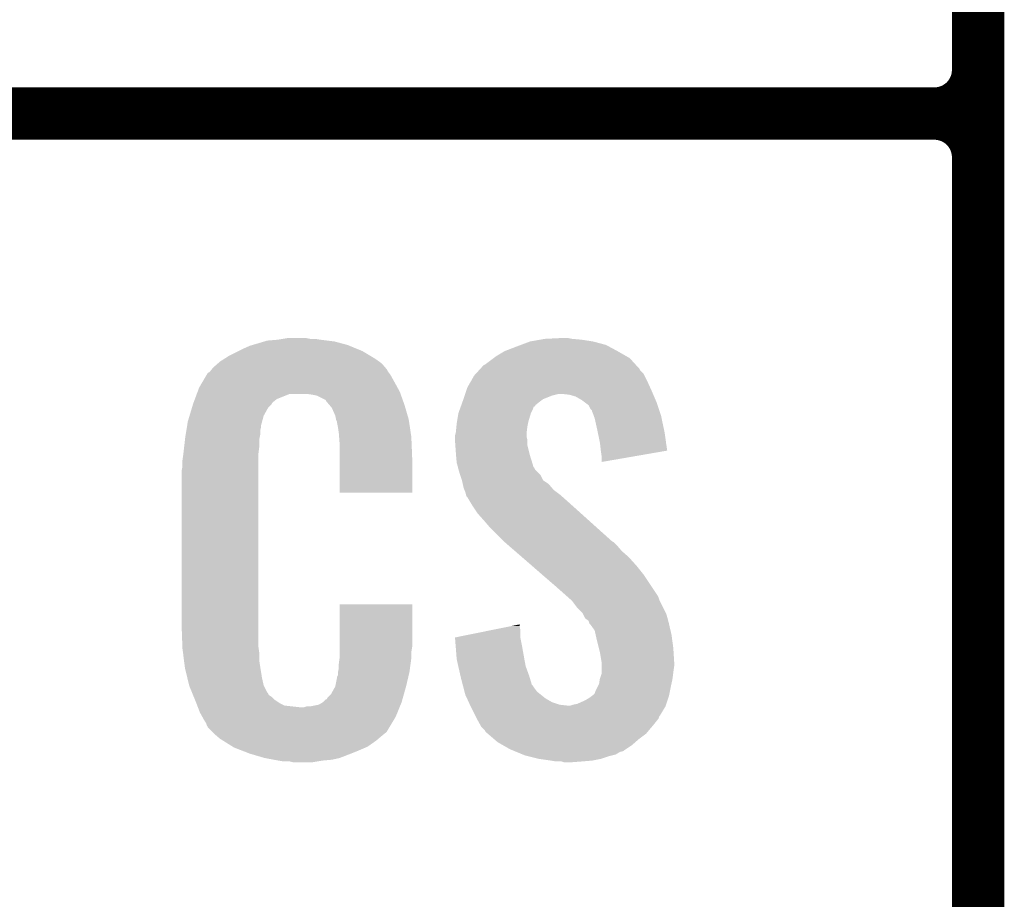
# Model space of a CAD drawing. Extents: x -0.05 to 0.95, y -0.15 to 1.54.
# Tile 17 of 45: x 0.05 to 0.16, y 0.46 to 0.56. Entities that reach past the tile are written whole.
import ezdxf

# ---------------------------------------------------------------- set-up
doc = ezdxf.new("R2010")
doc.units = 0
doc.layers.add('ACCEL_35_CLICK_V101_GTO', color=14, linetype='CONTINUOUS')

msp = doc.modelspace()

# ---------------------------------------------------------------- linework, layer by layer
at = {"layer": 'ACCEL_35_CLICK_V101_GTO', "const_width": 0.006}
for points in [[(0.158, -0.022), (0.158, 0.722)], [(0.158, 0.555), (0.158, 0.645)], [(-0.05, 0.55), (0.153, 0.55)], [(-0.05, 0.55), (0.153, 0.55)], [(0.158, 0.455), (0.158, 0.545)]]:
    msp.add_lwpolyline(points, dxfattribs=at)
for points in [[(0.153, 0.55, 0.414214), (0.158, 0.555)], [(0.158, 0.545, 0.414214), (0.153, 0.55)], [(0.158, 0.545, 0.414214), (0.153, 0.55)]]:
    msp.add_lwpolyline(points, format="xyb", dxfattribs=at)
at = {"layer": 'ACCEL_35_CLICK_V101_GTO'}
for points in [[(0.0784, 0.5242), (0.079, 0.5243), (0.0815, 0.5242), (0.081, 0.5243)], [(0.1084, 0.5242), (0.1104, 0.5243), (0.1115, 0.5242), (0.111, 0.5243)], [(0.0737, 0.523), (0.0746, 0.5234), (0.08701, 0.523), (0.08604, 0.5234)], [(0.0746, 0.5234), (0.07493, 0.5235), (0.08604, 0.5234), (0.0858, 0.5235)], [(0.07493, 0.5235), (0.07627, 0.5239), (0.0858, 0.5235), (0.0843, 0.5239)], [(0.07627, 0.5239), (0.0766, 0.524), (0.0843, 0.5239), (0.0835, 0.524)], [(0.0766, 0.524), (0.0778, 0.5241), (0.0835, 0.524), (0.0827, 0.5241)], [(0.0778, 0.5241), (0.0784, 0.5242), (0.0827, 0.5241), (0.0821, 0.5242)], [(0.1038, 0.5228), (0.1051, 0.5233), (0.1167, 0.5228), (0.11577, 0.5233)], [(0.1051, 0.5233), (0.10563, 0.5235), (0.11577, 0.5233), (0.1154, 0.5235)], [(0.10563, 0.5235), (0.1067, 0.5239), (0.1154, 0.5235), (0.1139, 0.5239)], [(0.1067, 0.5239), (0.10783, 0.5241), (0.1139, 0.5239), (0.1126, 0.5241)], [(0.10783, 0.5241), (0.1084, 0.5242), (0.1126, 0.5241), (0.1115, 0.5242)], [(0.07167, 0.5219), (0.0723, 0.5223), (0.089, 0.5219), (0.08833, 0.5223)], [(0.0723, 0.5223), (0.0733, 0.5228), (0.08833, 0.5223), (0.0875, 0.5228)], [(0.0733, 0.5228), (0.0737, 0.523), (0.0875, 0.5228), (0.08701, 0.523)], [(0.1016, 0.5213), (0.10253, 0.522), (0.11874, 0.5213), (0.1181, 0.522)], [(0.10253, 0.522), (0.1028, 0.5222), (0.1181, 0.522), (0.11775, 0.5222)], [(0.1028, 0.5222), (0.1038, 0.5228), (0.11775, 0.5222), (0.1167, 0.5228)], [(0.07024, 0.5207), (0.0704, 0.5209), (0.0903, 0.5207), (0.09013, 0.5209)], [(0.0704, 0.5209), (0.07097, 0.5214), (0.09013, 0.5209), (0.0897, 0.5214)], [(0.07097, 0.5214), (0.0712, 0.5216), (0.0897, 0.5214), (0.08942, 0.5216)], [(0.0712, 0.5216), (0.07167, 0.5219), (0.08942, 0.5216), (0.089, 0.5219)], [(0.10103, 0.5208), (0.1014, 0.5212), (0.1192, 0.5208), (0.11883, 0.5212)], [(0.1014, 0.5212), (0.1016, 0.5213), (0.11883, 0.5212), (0.11874, 0.5213)], [(0.06915, 0.5192), (0.06968, 0.5201), (0.0912, 0.5192), (0.0907, 0.5201)], [(0.06968, 0.5201), (0.0698, 0.5203), (0.0907, 0.5201), (0.09055, 0.5203)], [(0.0698, 0.5203), (0.07, 0.5204), (0.09055, 0.5203), (0.09047, 0.5204)], [(0.07, 0.5204), (0.07008, 0.5205), (0.09047, 0.5204), (0.0904, 0.5205)], [(0.07008, 0.5205), (0.07024, 0.5207), (0.0904, 0.5205), (0.0903, 0.5207)], [(0.09996, 0.5194), (0.1003, 0.52), (0.1201, 0.5194), (0.1198, 0.52)], [(0.1003, 0.52), (0.10048, 0.5202), (0.1198, 0.52), (0.1197, 0.5202)], [(0.10048, 0.5202), (0.10085, 0.5206), (0.1197, 0.5202), (0.1193, 0.5206)], [(0.10085, 0.5206), (0.10103, 0.5208), (0.1193, 0.5206), (0.1192, 0.5208)], [(0.0688, 0.5186), (0.06915, 0.5192), (0.09153, 0.5186), (0.0912, 0.5192)], [(0.0995, 0.5186), (0.09996, 0.5194), (0.12046, 0.5186), (0.1201, 0.5194)], [(0.06832, 0.5173), (0.06854, 0.5179), (0.0777, 0.5173), (0.0792, 0.5179)], [(0.06854, 0.5179), (0.06862, 0.5181), (0.09187, 0.5179), (0.0918, 0.5181)], [(0.06854, 0.5179), (0.06854, 0.5179), (0.0792, 0.5179), (0.0811, 0.5179)], [(0.06862, 0.5181), (0.0688, 0.5186), (0.0918, 0.5181), (0.09153, 0.5186)], [(0.0818, 0.5178), (0.0811, 0.5179), (0.09191, 0.5178), (0.09187, 0.5179)], [(0.0823, 0.5177), (0.0818, 0.5178), (0.09194, 0.5177), (0.09191, 0.5178)], [(0.0833, 0.5172), (0.0823, 0.5177), (0.09212, 0.5172), (0.09194, 0.5177)], [(0.09907, 0.5173), (0.0992, 0.5177), (0.1082, 0.5173), (0.1092, 0.5177)], [(0.0992, 0.5177), (0.09927, 0.5179), (0.1092, 0.5177), (0.11, 0.5179)], [(0.09927, 0.5179), (0.0994, 0.5183), (0.12077, 0.5179), (0.1206, 0.5183)], [(0.0994, 0.5183), (0.0995, 0.5186), (0.1206, 0.5183), (0.12046, 0.5186)], [(0.1112, 0.5178), (0.1103, 0.5179), (0.12081, 0.5178), (0.12077, 0.5179)], [(0.1119, 0.5176), (0.1112, 0.5178), (0.1209, 0.5176), (0.12081, 0.5178)], [(0.1126, 0.5172), (0.1119, 0.5176), (0.12107, 0.5172), (0.1209, 0.5176)], [(0.06798, 0.5163), (0.0681, 0.5167), (0.0767, 0.5163), (0.0771, 0.5167)], [(0.0681, 0.5167), (0.06817, 0.5169), (0.0771, 0.5167), (0.0772, 0.5169)], [(0.06817, 0.5169), (0.06832, 0.5173), (0.0772, 0.5169), (0.0777, 0.5173)], [(0.0834, 0.517), (0.0833, 0.5172), (0.09219, 0.517), (0.09212, 0.5172)], [(0.08366, 0.5167), (0.0834, 0.517), (0.0923, 0.5167), (0.09219, 0.517)], [(0.084, 0.5163), (0.08366, 0.5167), (0.09242, 0.5163), (0.0923, 0.5167)], [(0.09864, 0.5161), (0.09875, 0.5164), (0.107, 0.5161), (0.1071, 0.5164)], [(0.09875, 0.5164), (0.09879, 0.5165), (0.1071, 0.5164), (0.1073, 0.5165)], [(0.09879, 0.5165), (0.09882, 0.5166), (0.1073, 0.5165), (0.1073, 0.5166)], [(0.09882, 0.5166), (0.09896, 0.517), (0.1073, 0.5166), (0.1078, 0.517)], [(0.09896, 0.517), (0.099, 0.5171), (0.1078, 0.517), (0.10793, 0.5171)], [(0.099, 0.5171), (0.09907, 0.5173), (0.10793, 0.5171), (0.1082, 0.5173)], [(0.113, 0.5169), (0.1126, 0.5172), (0.1212, 0.5169), (0.12107, 0.5172)], [(0.1134, 0.5166), (0.113, 0.5169), (0.1213, 0.5166), (0.1212, 0.5169)], [(0.1136, 0.5162), (0.1134, 0.5166), (0.12143, 0.5162), (0.1213, 0.5166)], [(0.0675, 0.5147), (0.06771, 0.5154), (0.07601, 0.5147), (0.0762, 0.5154)], [(0.06771, 0.5154), (0.06798, 0.5163), (0.0762, 0.5154), (0.0767, 0.5163)], [(0.0844, 0.5154), (0.084, 0.5163), (0.09268, 0.5154), (0.09242, 0.5163)], [(0.08448, 0.515), (0.0844, 0.5154), (0.0928, 0.515), (0.09268, 0.5154)], [(0.09833, 0.5147), (0.0985, 0.5157), (0.1065, 0.5147), (0.1068, 0.5157)], [(0.0985, 0.5157), (0.09864, 0.5161), (0.1068, 0.5157), (0.107, 0.5161)], [(0.1138, 0.516), (0.1136, 0.5162), (0.1215, 0.516), (0.12143, 0.5162)], [(0.1138, 0.5159), (0.1138, 0.516), (0.12153, 0.5159), (0.1215, 0.516)], [(0.11399, 0.5154), (0.1138, 0.5159), (0.1217, 0.5154), (0.12153, 0.5159)], [(0.1141, 0.5151), (0.11399, 0.5154), (0.12176, 0.5151), (0.1217, 0.5154)], [(0.06734, 0.5137), (0.06741, 0.5141), (0.0758, 0.5137), (0.0759, 0.5141)], [(0.06741, 0.5141), (0.06744, 0.5143), (0.0759, 0.5141), (0.0759, 0.5143)], [(0.06744, 0.5143), (0.0675, 0.5147), (0.0759, 0.5143), (0.07601, 0.5147)], [(0.0845, 0.5149), (0.08448, 0.515), (0.09281, 0.5149), (0.0928, 0.515)], [(0.0846, 0.5147), (0.0845, 0.5149), (0.09284, 0.5147), (0.09281, 0.5149)], [(0.0846, 0.5146), (0.0846, 0.5147), (0.09286, 0.5146), (0.09284, 0.5147)], [(0.0847, 0.5141), (0.0846, 0.5146), (0.09294, 0.5141), (0.09286, 0.5146)], [(0.0848, 0.5134), (0.0847, 0.5141), (0.09304, 0.5134), (0.09294, 0.5141)], [(0.0982, 0.5135), (0.09827, 0.5142), (0.10631, 0.5135), (0.1064, 0.5142)], [(0.09827, 0.5142), (0.0983, 0.5145), (0.1064, 0.5142), (0.10646, 0.5145)], [(0.0983, 0.5145), (0.09833, 0.5147), (0.10646, 0.5145), (0.1065, 0.5147)], [(0.1143, 0.5142), (0.1141, 0.5151), (0.12195, 0.5142), (0.12176, 0.5151)], [(0.11445, 0.5135), (0.1143, 0.5142), (0.1221, 0.5135), (0.12195, 0.5142)], [(0.0672, 0.5128), (0.06726, 0.5132), (0.07572, 0.5128), (0.0758, 0.5132)], [(0.06726, 0.5132), (0.06734, 0.5137), (0.0758, 0.5132), (0.0758, 0.5137)], [(0.08483, 0.513), (0.0848, 0.5134), (0.0931, 0.513), (0.09304, 0.5134)], [(0.0849, 0.5121), (0.08483, 0.513), (0.09314, 0.5121), (0.0931, 0.513)], [(0.0981, 0.5131), (0.09817, 0.5134), (0.1063, 0.5131), (0.1063, 0.5134)], [(0.0981, 0.513), (0.0981, 0.5131), (0.1063, 0.513), (0.1063, 0.5131)], [(0.0981, 0.5126), (0.0981, 0.513), (0.1064, 0.5126), (0.1063, 0.513)], [(0.09817, 0.5134), (0.0982, 0.5135), (0.1063, 0.5134), (0.10631, 0.5135)], [(0.1147, 0.5123), (0.11445, 0.5135), (0.12227, 0.5123), (0.1221, 0.5135)], [(0.06701, 0.5111), (0.0671, 0.5119), (0.0756, 0.5111), (0.0757, 0.5119)], [(0.0671, 0.5119), (0.06719, 0.5127), (0.0757, 0.5119), (0.0757, 0.5127)], [(0.06719, 0.5127), (0.0672, 0.5128), (0.0757, 0.5127), (0.07572, 0.5128)], [(0.0849, 0.5106), (0.0849, 0.5121), (0.0932, 0.5106), (0.09314, 0.5121)], [(0.09814, 0.512), (0.0981, 0.5126), (0.1064, 0.512), (0.1064, 0.5126)], [(0.0982, 0.5112), (0.09814, 0.512), (0.1066, 0.5112), (0.1064, 0.512)], [(0.1148, 0.5114), (0.1147, 0.5123), (0.1224, 0.5114), (0.12227, 0.5123)], [(0.0669, 0.5103), (0.067, 0.511), (0.0756, 0.5103), (0.0756, 0.511)], [(0.067, 0.511), (0.06701, 0.5111), (0.0756, 0.511), (0.0756, 0.5111)], [(0.09823, 0.5108), (0.0982, 0.5112), (0.1067, 0.5108), (0.1066, 0.5112)], [(0.0983, 0.51), (0.09823, 0.5108), (0.10695, 0.51), (0.1067, 0.5108)], [(0.1149, 0.5107), (0.1148, 0.5114), (0.11836, 0.5107), (0.1224, 0.5114)], [(0.0668, 0.5091), (0.0669, 0.5096), (0.0756, 0.5091), (0.0756, 0.5096)], [(0.0669, 0.5096), (0.0669, 0.5103), (0.0756, 0.5096), (0.0756, 0.5103)], [(0.0849, 0.5066), (0.0849, 0.5106), (0.0932, 0.5066), (0.0932, 0.5106)], [(0.09844, 0.5095), (0.0983, 0.51), (0.1071, 0.5095), (0.10695, 0.51)], [(0.1149, 0.5101), (0.1149, 0.5107), (0.1149, 0.5101), (0.11836, 0.5107)], [(0.0668, 0.4914), (0.0668, 0.5091), (0.0756, 0.4914), (0.0756, 0.5091)], [(0.09846, 0.5094), (0.09844, 0.5095), (0.1072, 0.5094), (0.1071, 0.5095)], [(0.09852, 0.5092), (0.09846, 0.5094), (0.1073, 0.5092), (0.1072, 0.5094)], [(0.0986, 0.5089), (0.09852, 0.5092), (0.1076, 0.5089), (0.1073, 0.5092)], [(0.0987, 0.5086), (0.0986, 0.5089), (0.1079, 0.5086), (0.1076, 0.5089)], [(0.0989, 0.508), (0.0987, 0.5086), (0.1082, 0.508), (0.1079, 0.5086)], [(0.09899, 0.5076), (0.0989, 0.508), (0.1088, 0.5076), (0.1082, 0.508)], [(0.0991, 0.5071), (0.09899, 0.5076), (0.10923, 0.5071), (0.1088, 0.5076)], [(0.09918, 0.5069), (0.0991, 0.5071), (0.1094, 0.5069), (0.10923, 0.5071)], [(0.0993, 0.5066), (0.09918, 0.5069), (0.1098, 0.5066), (0.1094, 0.5069)], [(0.09938, 0.5063), (0.0993, 0.5066), (0.1102, 0.5063), (0.1098, 0.5066)], [(0.0994, 0.5062), (0.09938, 0.5063), (0.11031, 0.5062), (0.1102, 0.5063)], [(0.0995, 0.5061), (0.0994, 0.5062), (0.11042, 0.5061), (0.11031, 0.5062)], [(0.1001, 0.5051), (0.0995, 0.5061), (0.11154, 0.5051), (0.11042, 0.5061)], [(0.1007, 0.5042), (0.1001, 0.5051), (0.11254, 0.5042), (0.11154, 0.5051)], [(0.1015, 0.5033), (0.1007, 0.5042), (0.11354, 0.5033), (0.11254, 0.5042)], [(0.1021, 0.5026), (0.1015, 0.5033), (0.11432, 0.5026), (0.11354, 0.5033)], [(0.1037, 0.501), (0.1021, 0.5026), (0.1161, 0.501), (0.11432, 0.5026)], [(0.10382, 0.5009), (0.1037, 0.501), (0.1163, 0.5009), (0.1161, 0.501)], [(0.10416, 0.5006), (0.10382, 0.5009), (0.1166, 0.5006), (0.1163, 0.5009)], [(0.10497, 0.4999), (0.10416, 0.5006), (0.1172, 0.4999), (0.1166, 0.5006)], [(0.10578, 0.4992), (0.10497, 0.4999), (0.118, 0.4992), (0.1172, 0.4999)], [(0.10693, 0.4982), (0.10578, 0.4992), (0.1189, 0.4982), (0.118, 0.4992)], [(0.10808, 0.4972), (0.10693, 0.4982), (0.1197, 0.4972), (0.1189, 0.4982)], [(0.1097, 0.4958), (0.10808, 0.4972), (0.12063, 0.4958), (0.1197, 0.4972)], [(0.11083, 0.4948), (0.1097, 0.4958), (0.1213, 0.4948), (0.12063, 0.4958)], [(0.11105, 0.4946), (0.11083, 0.4948), (0.1214, 0.4946), (0.1213, 0.4948)], [(0.11139, 0.4943), (0.11105, 0.4946), (0.1215, 0.4943), (0.1214, 0.4946)], [(0.1115, 0.4942), (0.11139, 0.4943), (0.12155, 0.4942), (0.1215, 0.4943)], [(0.1121, 0.4934), (0.1115, 0.4942), (0.12195, 0.4934), (0.12155, 0.4942)], [(0.0849, 0.4889), (0.0849, 0.4938), (0.0932, 0.4889), (0.0932, 0.4938)], [(0.0849, 0.4938), (0.0849, 0.4938), (0.0932, 0.4938), (0.0849, 0.4938)], [(0.1127, 0.4928), (0.1121, 0.4934), (0.12225, 0.4928), (0.12195, 0.4934)], [(0.11275, 0.4927), (0.1127, 0.4928), (0.1223, 0.4927), (0.12225, 0.4928)], [(0.113, 0.4922), (0.11275, 0.4927), (0.12244, 0.4922), (0.1223, 0.4927)], [(0.1134, 0.4919), (0.113, 0.4922), (0.12252, 0.4919), (0.12244, 0.4922)], [(0.1135, 0.4916), (0.1134, 0.4919), (0.1226, 0.4916), (0.12252, 0.4919)], [(0.1136, 0.4915), (0.1135, 0.4916), (0.12262, 0.4915), (0.1226, 0.4916)], [(0.06689, 0.4889), (0.0668, 0.4914), (0.0756, 0.4889), (0.0756, 0.4914)], [(0.0981, 0.49), (0.10205, 0.4908), (0.1056, 0.49), (0.1056, 0.4908)], [(0.10205, 0.4908), (0.10452, 0.4913), (0.1056, 0.4908), (0.1055, 0.4913)], [(0.10452, 0.4913), (0.1055, 0.4915), (0.1055, 0.4913), (0.1055, 0.4915)], [(0.1141, 0.4908), (0.1136, 0.4915), (0.12278, 0.4908), (0.12262, 0.4915)], [(0.11421, 0.4903), (0.1141, 0.4908), (0.1229, 0.4903), (0.12278, 0.4908)], [(0.09811, 0.4899), (0.0981, 0.49), (0.1056, 0.4899), (0.1056, 0.49)], [(0.09819, 0.4889), (0.09811, 0.4899), (0.1058, 0.4889), (0.1056, 0.4899)], [(0.1143, 0.4899), (0.11421, 0.4903), (0.12295, 0.4899), (0.1229, 0.4903)], [(0.11457, 0.4888), (0.1143, 0.4899), (0.1231, 0.4888), (0.12295, 0.4899)], [(0.0669, 0.4887), (0.06689, 0.4889), (0.07563, 0.4887), (0.0756, 0.4889)], [(0.06697, 0.4882), (0.0669, 0.4887), (0.0757, 0.4882), (0.07563, 0.4887)], [(0.06708, 0.4873), (0.06697, 0.4882), (0.0757, 0.4873), (0.0757, 0.4882)], [(0.0849, 0.4883), (0.0849, 0.4889), (0.0931, 0.4883), (0.0932, 0.4889)], [(0.0849, 0.4878), (0.0849, 0.4883), (0.0931, 0.4878), (0.0931, 0.4883)], [(0.0983, 0.4875), (0.09819, 0.4889), (0.10605, 0.4875), (0.1058, 0.4889)], [(0.1147, 0.4883), (0.11457, 0.4888), (0.12313, 0.4883), (0.1231, 0.4888)], [(0.11488, 0.4872), (0.1147, 0.4883), (0.1232, 0.4872), (0.12313, 0.4883)], [(0.0672, 0.4864), (0.06708, 0.4873), (0.07584, 0.4864), (0.0757, 0.4873)], [(0.0848, 0.487), (0.08488, 0.4876), (0.09302, 0.487), (0.0931, 0.4876)], [(0.08488, 0.4876), (0.0849, 0.4878), (0.0931, 0.4876), (0.0931, 0.4878)], [(0.09848, 0.4867), (0.0983, 0.4875), (0.1062, 0.4867), (0.10605, 0.4875)], [(0.1149, 0.4871), (0.11488, 0.4872), (0.1232, 0.4871), (0.1232, 0.4872)], [(0.1149, 0.4867), (0.1149, 0.4871), (0.1232, 0.4867), (0.1232, 0.4871)], [(0.06745, 0.4854), (0.0672, 0.4864), (0.076, 0.4854), (0.07584, 0.4864)], [(0.0847, 0.486), (0.08472, 0.4861), (0.09288, 0.486), (0.0929, 0.4861)], [(0.0847, 0.4857), (0.0847, 0.486), (0.09281, 0.4857), (0.09288, 0.486)], [(0.08472, 0.4861), (0.0848, 0.4865), (0.0929, 0.4861), (0.09295, 0.4865)], [(0.0848, 0.4865), (0.0848, 0.487), (0.09295, 0.4865), (0.09302, 0.487)], [(0.09873, 0.4856), (0.09848, 0.4867), (0.1066, 0.4856), (0.1062, 0.4867)], [(0.1149, 0.486), (0.1149, 0.4867), (0.1231, 0.486), (0.1232, 0.4867)], [(0.1149, 0.4859), (0.1149, 0.486), (0.12309, 0.4859), (0.1231, 0.486)], [(0.06767, 0.4845), (0.06745, 0.4854), (0.0762, 0.4845), (0.076, 0.4854)], [(0.0844, 0.4844), (0.0846, 0.4854), (0.0925, 0.4844), (0.09274, 0.4854)], [(0.0846, 0.4855), (0.0847, 0.4857), (0.09276, 0.4855), (0.09281, 0.4857)], [(0.0846, 0.4854), (0.0846, 0.4855), (0.09274, 0.4854), (0.09276, 0.4855)], [(0.0988, 0.4853), (0.09873, 0.4856), (0.10669, 0.4853), (0.1066, 0.4856)], [(0.09898, 0.4846), (0.0988, 0.4853), (0.1069, 0.4846), (0.10669, 0.4853)], [(0.1146, 0.4847), (0.11468, 0.4852), (0.12289, 0.4847), (0.123, 0.4852)], [(0.11468, 0.4852), (0.1147, 0.4853), (0.123, 0.4852), (0.12301, 0.4853)], [(0.1147, 0.4853), (0.1149, 0.4859), (0.12301, 0.4853), (0.12309, 0.4859)], [(0.0677, 0.4844), (0.06767, 0.4845), (0.07625, 0.4844), (0.0762, 0.4845)], [(0.06799, 0.4837), (0.0677, 0.4844), (0.0766, 0.4837), (0.07625, 0.4844)], [(0.06803, 0.4836), (0.06799, 0.4837), (0.0767, 0.4836), (0.0766, 0.4837)], [(0.0839, 0.4835), (0.0844, 0.4844), (0.09225, 0.4835), (0.0925, 0.4844)], [(0.09901, 0.4845), (0.09898, 0.4846), (0.107, 0.4845), (0.1069, 0.4846)], [(0.09909, 0.4842), (0.09901, 0.4845), (0.1072, 0.4842), (0.107, 0.4845)], [(0.09919, 0.4838), (0.09909, 0.4842), (0.1075, 0.4838), (0.1072, 0.4842)], [(0.0993, 0.4834), (0.09919, 0.4838), (0.108, 0.4834), (0.1075, 0.4838)], [(0.1141, 0.4836), (0.1142, 0.4839), (0.12266, 0.4836), (0.12272, 0.4839)], [(0.1142, 0.4839), (0.1144, 0.4843), (0.12272, 0.4839), (0.1228, 0.4843)], [(0.1144, 0.4843), (0.1146, 0.4847), (0.1228, 0.4843), (0.12289, 0.4847)], [(0.06811, 0.4834), (0.06803, 0.4836), (0.0768, 0.4834), (0.0767, 0.4836)], [(0.06819, 0.4832), (0.06811, 0.4834), (0.0771, 0.4832), (0.0768, 0.4834)], [(0.06832, 0.4829), (0.06819, 0.4832), (0.0774, 0.4829), (0.0771, 0.4832)], [(0.0684, 0.4827), (0.06832, 0.4829), (0.0777, 0.4827), (0.0774, 0.4829)], [(0.06848, 0.4825), (0.0684, 0.4827), (0.078, 0.4825), (0.0777, 0.4827)], [(0.0825, 0.4823), (0.083, 0.4826), (0.09188, 0.4823), (0.092, 0.4826)], [(0.083, 0.4826), (0.0833, 0.4829), (0.092, 0.4826), (0.09208, 0.4829)], [(0.0834, 0.4829), (0.0835, 0.4831), (0.09208, 0.4829), (0.09214, 0.4831)], [(0.0835, 0.4831), (0.0839, 0.4835), (0.09214, 0.4831), (0.09225, 0.4835)], [(0.09949, 0.483), (0.0993, 0.4834), (0.1085, 0.483), (0.108, 0.4834)], [(0.09967, 0.4826), (0.09949, 0.483), (0.1092, 0.4826), (0.1085, 0.483)], [(0.09981, 0.4823), (0.09967, 0.4826), (0.1101, 0.4823), (0.1092, 0.4826)], [(0.1121, 0.4824), (0.113, 0.4828), (0.1223, 0.4824), (0.12243, 0.4828)], [(0.113, 0.4828), (0.1135, 0.4831), (0.12243, 0.4828), (0.12253, 0.4831)], [(0.1135, 0.4831), (0.11377, 0.4833), (0.12253, 0.4831), (0.1226, 0.4833)], [(0.11377, 0.4833), (0.1139, 0.4834), (0.1226, 0.4833), (0.12262, 0.4834)], [(0.1139, 0.4834), (0.1141, 0.4836), (0.12262, 0.4834), (0.12266, 0.4836)], [(0.06859, 0.4822), (0.06848, 0.4825), (0.0786, 0.4822), (0.078, 0.4825)], [(0.06867, 0.482), (0.06859, 0.4822), (0.0804, 0.482), (0.0786, 0.4822)], [(0.0689, 0.4814), (0.06867, 0.482), (0.09151, 0.4814), (0.09175, 0.482)], [(0.06918, 0.4809), (0.0689, 0.4814), (0.0913, 0.4809), (0.09151, 0.4814)], [(0.0808, 0.482), (0.0811, 0.4821), (0.09175, 0.482), (0.09179, 0.4821)], [(0.0815, 0.4821), (0.0825, 0.4823), (0.09179, 0.4821), (0.09188, 0.4823)], [(0.09986, 0.4822), (0.09981, 0.4823), (0.111, 0.4822), (0.1101, 0.4823)], [(0.09991, 0.4821), (0.09986, 0.4822), (0.1222, 0.4821), (0.12223, 0.4822)], [(0.1, 0.4819), (0.09991, 0.4821), (0.12208, 0.4819), (0.1222, 0.4821)], [(0.1004, 0.4811), (0.1, 0.4819), (0.1216, 0.4811), (0.12208, 0.4819)], [(0.1113, 0.4822), (0.1116, 0.4823), (0.12223, 0.4822), (0.12227, 0.4823)], [(0.1116, 0.4823), (0.1121, 0.4824), (0.12227, 0.4823), (0.1223, 0.4824)], [(0.0694, 0.4805), (0.06918, 0.4809), (0.09106, 0.4805), (0.0913, 0.4809)], [(0.0696, 0.4802), (0.0694, 0.4805), (0.09088, 0.4802), (0.09106, 0.4805)], [(0.10045, 0.481), (0.1004, 0.4811), (0.1215, 0.481), (0.1216, 0.4811)], [(0.1006, 0.4807), (0.10045, 0.481), (0.1214, 0.4807), (0.1215, 0.481)], [(0.10088, 0.4802), (0.1006, 0.4807), (0.121, 0.4802), (0.1214, 0.4807)], [(0.0697, 0.4799), (0.0696, 0.4802), (0.0907, 0.4799), (0.09088, 0.4802)], [(0.0698, 0.4798), (0.0697, 0.4799), (0.09064, 0.4798), (0.0907, 0.4799)], [(0.0698, 0.4797), (0.0698, 0.4798), (0.09058, 0.4797), (0.09064, 0.4798)], [(0.0701, 0.4794), (0.0698, 0.4797), (0.0904, 0.4794), (0.09058, 0.4797)], [(0.0703, 0.4792), (0.0701, 0.4794), (0.0903, 0.4792), (0.0904, 0.4794)], [(0.0705, 0.479), (0.0703, 0.4792), (0.09005, 0.479), (0.0903, 0.4792)], [(0.1011, 0.4798), (0.10088, 0.4802), (0.12067, 0.4798), (0.121, 0.4802)], [(0.1015, 0.4794), (0.1011, 0.4798), (0.12033, 0.4794), (0.12067, 0.4798)], [(0.1016, 0.4792), (0.1015, 0.4794), (0.12017, 0.4792), (0.12033, 0.4794)], [(0.10183, 0.479), (0.1016, 0.4792), (0.12, 0.479), (0.12017, 0.4792)], [(0.07073, 0.4788), (0.0705, 0.479), (0.0898, 0.4788), (0.09005, 0.479)], [(0.0712, 0.4784), (0.07073, 0.4788), (0.08933, 0.4784), (0.0898, 0.4788)], [(0.07152, 0.4782), (0.0712, 0.4784), (0.0891, 0.4782), (0.08933, 0.4784)], [(0.07264, 0.4775), (0.07152, 0.4782), (0.0881, 0.4775), (0.0891, 0.4782)], [(0.10253, 0.4784), (0.10183, 0.479), (0.1192, 0.4784), (0.12, 0.479)], [(0.103, 0.478), (0.10253, 0.4784), (0.11874, 0.478), (0.1192, 0.4784)], [(0.0728, 0.4774), (0.07264, 0.4775), (0.08787, 0.4774), (0.0881, 0.4775)], [(0.07409, 0.4769), (0.0728, 0.4774), (0.0867, 0.4769), (0.08787, 0.4774)], [(0.0746, 0.4767), (0.07409, 0.4769), (0.08619, 0.4767), (0.0867, 0.4769)], [(0.10353, 0.4777), (0.103, 0.478), (0.1184, 0.4777), (0.11874, 0.478)], [(0.1044, 0.4772), (0.10353, 0.4777), (0.11765, 0.4772), (0.1184, 0.4777)], [(0.10464, 0.4771), (0.1044, 0.4772), (0.1175, 0.4771), (0.11765, 0.4772)], [(0.10489, 0.477), (0.10464, 0.4771), (0.1174, 0.477), (0.1175, 0.4771)], [(0.10513, 0.4769), (0.10489, 0.477), (0.117, 0.4769), (0.1174, 0.477)], [(0.10586, 0.4766), (0.10513, 0.4769), (0.1165, 0.4766), (0.117, 0.4769)], [(0.0763, 0.4762), (0.0746, 0.4767), (0.0849, 0.4762), (0.08619, 0.4767)], [(0.07737, 0.476), (0.0763, 0.4762), (0.084, 0.476), (0.0849, 0.4762)], [(0.0779, 0.4759), (0.07737, 0.476), (0.0829, 0.4759), (0.084, 0.476)], [(0.0785, 0.4758), (0.0779, 0.4759), (0.0823, 0.4758), (0.0829, 0.4759)], [(0.0796, 0.4757), (0.0792, 0.4758), (0.0817, 0.4757), (0.0823, 0.4758)], [(0.1061, 0.4765), (0.10586, 0.4766), (0.1161, 0.4765), (0.1165, 0.4766)], [(0.1065, 0.4764), (0.1061, 0.4765), (0.1157, 0.4764), (0.1161, 0.4765)], [(0.1077, 0.4761), (0.1065, 0.4764), (0.1148, 0.4761), (0.1157, 0.4764)], [(0.1091, 0.4759), (0.1077, 0.4761), (0.1138, 0.4759), (0.1148, 0.4761)], [(0.1097, 0.4758), (0.1091, 0.4759), (0.1126, 0.4758), (0.1138, 0.4759)], [(0.1106, 0.4757), (0.1103, 0.4758), (0.1113, 0.4757), (0.1126, 0.4758)]]:
    msp.add_solid(points, dxfattribs=at)

doc.saveas('drawing.dxf')
